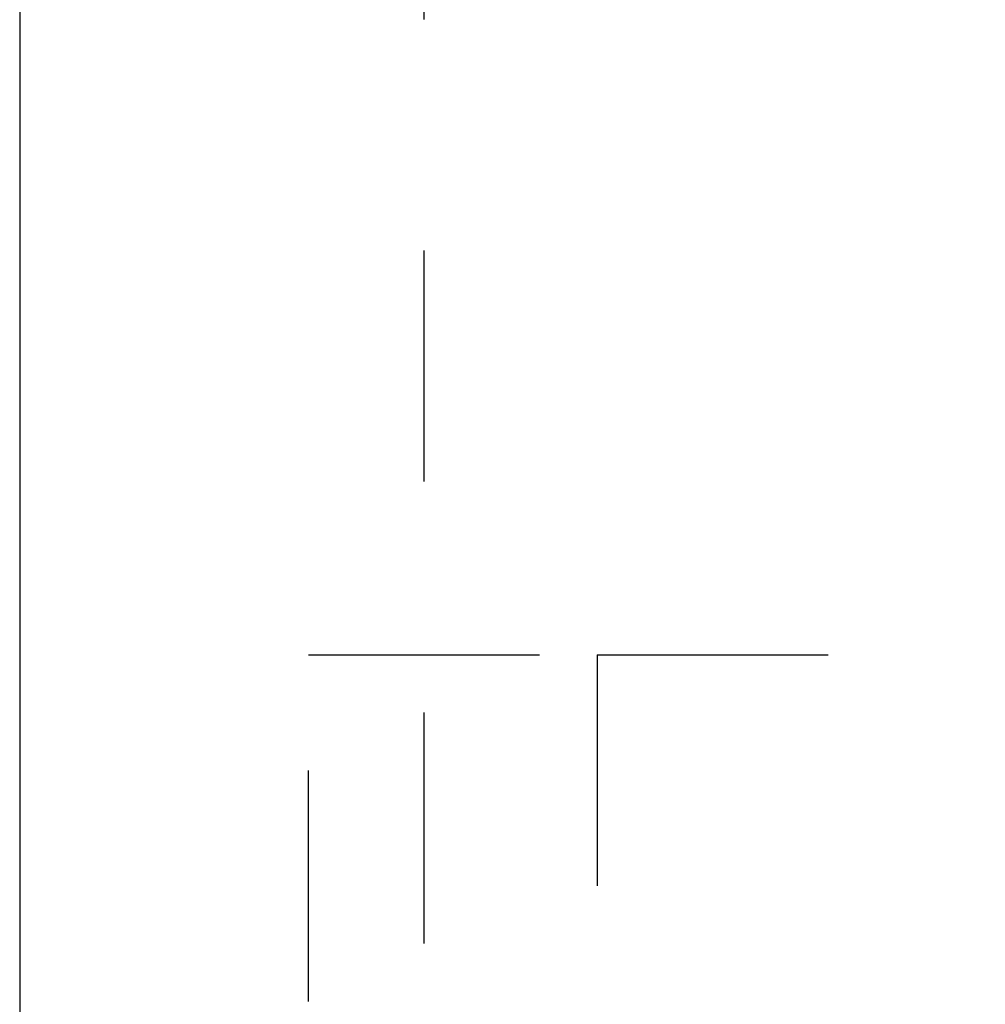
# Model space of a CAD drawing. Header units: inches. Extents: x 220 to 877, y 4 to 174.
# Tile 19 of 256: x 224.05 to 224.468, y 35.653 to 36.079. Entities that reach past the tile are written whole.
import ezdxf

# ---------------------------------------------------------------- set-up
doc = ezdxf.new("R2010")
doc.units = ezdxf.units.IN
doc.header["$LTSCALE"] = 0.5
doc.header["$MEASUREMENT"] = 0
doc.linetypes.add('HIDDEN', pattern=[0.225, 0.15, -0.075])
doc.layers.add('SID-M-H', color=4, linetype='HIDDEN')
doc.layers.add('SID-M-S', color=105, linetype='Continuous')

msp = doc.modelspace()

# ---------------------------------------------------------------- linework, layer by layer
at = {"layer": 'SID-M-H'}
for p, q in [((224.22457, 42.17957), (224.22457, 35.17957)), ((224.17457, 35.05457), (224.17457, 35.80457)), ((224.17457, 35.80457), (224.29957, 35.80457)), ((224.29957, 35.80457), (224.29957, 35.05457)), ((224.29957, 35.80457), (225.04957, 35.80457))]:
    msp.add_line(p, q, dxfattribs=at)
at = {"layer": 'SID-M-S'}
msp.add_line((224.04957, 47.17957), (224.04957, 30.17957), dxfattribs=at)

doc.saveas('drawing.dxf')
